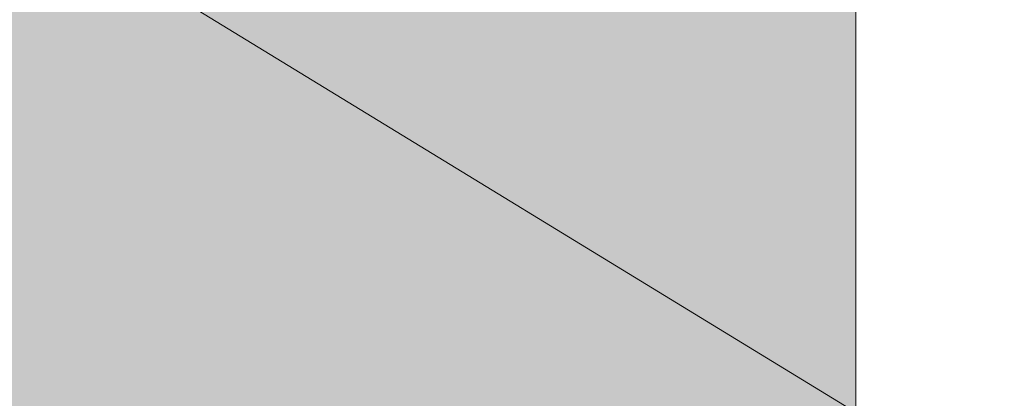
# Model space of a CAD drawing. Header units: millimetres. Extents: x 17 to 413, y 4 to 292.
# Tile 48 of 78: x 141.1 to 147.92, y 230.74 to 233.36. Entities that reach past the tile are written whole.
import ezdxf

# ---------------------------------------------------------------- set-up
doc = ezdxf.new("R2010")
doc.units = ezdxf.units.MM
for name, color, linetype in [('FILL-INK', 7, 'Continuous'), ('FILL-WHITE', 7, 'Continuous'), ('LINE-CORE', 7, 'Continuous'), ('LINE-INK', 7, 'Continuous')]:
    doc.layers.add(name, color=color, linetype=linetype)

msp = doc.modelspace()

# ---------------------------------------------------------------- hatches: boundary and pattern name
at = {"layer": 'FILL-INK', "true_color": 0x1a1a1f}
h = msp.add_hatch(color=256, dxfattribs=at)
h.dxf.hatch_style = 1
h.paths.add_polyline_path([(142.2104, 233.4992), (143.6032, 233.0934), (143.2069, 232.4449)])
at = {"layer": 'FILL-WHITE', "true_color": 0xffffff}
h = msp.add_hatch(color=256, dxfattribs=at)
h.dxf.hatch_style = 1
h.paths.add_polyline_path([(164.6264, 262.1424), (188.3805, 238.3883), (188.3805, 212.1608), (182.3704, 212.1608), (182.3704, 233.9), (174.0984, 233.9), (174.0984, 235.1), (174.0174, 236.3886), (173.7758, 237.655), (173.3777, 238.8778), (172.83, 240.036), (172.1419, 241.1097), (171.3253, 242.0806), (170.3942, 242.932), (169.3644, 243.6494), (168.2537, 244.2206), (167.0809, 244.6356), (165.8663, 244.8875), (164.6304, 244.972), (163.3946, 244.8875), (162.18, 244.6356), (161.0072, 244.2206), (159.8964, 243.6494), (158.8667, 242.932), (157.9356, 242.0806), (157.119, 241.1097), (156.4309, 240.036), (155.8832, 238.8778), (155.4851, 237.655), (155.2435, 236.3886), (155.1624, 235.1), (155.1624, 233.9), (146.8904, 233.9), (146.8904, 212.1608), (140.8725, 212.1608), (140.8725, 238.3885)])
h = msp.add_hatch(color=256, dxfattribs=at)
h.dxf.hatch_style = 1
h.paths.add_polyline_path([(164.6264, 262.1424), (188.3805, 238.3883), (188.3805, 212.1608), (182.3704, 212.1608), (182.3704, 233.9), (174.0984, 233.9), (174.0984, 235.1), (174.0174, 236.3886), (173.7758, 237.655), (173.3777, 238.8778), (172.83, 240.036), (172.1419, 241.1097), (171.3253, 242.0806), (170.3942, 242.932), (169.3644, 243.6494), (168.2537, 244.2206), (167.0809, 244.6356), (165.8663, 244.8875), (164.6304, 244.972), (163.3946, 244.8875), (162.18, 244.6356), (161.0072, 244.2206), (159.8964, 243.6494), (158.8667, 242.932), (157.9356, 242.0806), (157.119, 241.1097), (156.4309, 240.036), (155.8832, 238.8778), (155.4851, 237.655), (155.2435, 236.3886), (155.1624, 235.1), (155.1624, 233.9), (146.8904, 233.9), (146.8904, 212.1608), (140.8725, 212.1608), (140.8725, 238.3885)])

# ---------------------------------------------------------------- linework, layer by layer
at = {"layer": 'LINE-CORE', "lineweight": 5}
msp.add_lwpolyline([(165.8663, 244.8875), (164.6304, 244.972), (163.3946, 244.8875), (162.18, 244.6356), (161.0072, 244.2206), (159.8964, 243.6494), (158.8667, 242.932), (157.9356, 242.0806), (157.119, 241.1097), (156.4309, 240.036), (155.8832, 238.8778), (155.4851, 237.655), (155.2435, 236.3886), (155.1624, 235.1), (155.1624, 233.9), (146.8904, 233.9), (146.8904, 212.1608)], dxfattribs=at)
msp.add_lwpolyline([(165.8663, 244.8875), (164.6304, 244.972), (163.3946, 244.8875), (162.18, 244.6356), (161.0072, 244.2206), (159.8964, 243.6494), (158.8667, 242.932), (157.9356, 242.0806), (157.119, 241.1097), (156.4309, 240.036), (155.8832, 238.8778), (155.4851, 237.655), (155.2435, 236.3886), (155.1624, 235.1), (155.1624, 233.9), (146.8904, 233.9), (146.8904, 212.1608)], dxfattribs=at)
at = {"layer": 'LINE-INK', "lineweight": 5}
msp.add_line((142.2104, 233.4992), (151.2104, 227.9992), dxfattribs=at)

doc.saveas('drawing.dxf')
